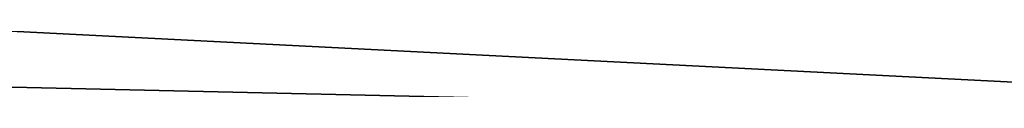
# Model space of a CAD drawing. Extents: x -950 to 950, y -950 to 950.
# Tile 139 of 256: x -0.028809 to -0.014404, y -920.995681 to -920.994931. Entities that reach past the tile are written whole.
import ezdxf

# ---------------------------------------------------------------- set-up
doc = ezdxf.new("R2010")
doc.units = 0
doc.layers.get('0').update_dxf_attribs({"color": 13, "linetype": 'CONTINUOUS'})

# ---------------------------------------------------------------- blocks, each defined once
blk = doc.blocks.new('OBJ_000001')
for p, q in [((0, -920.996303, 6.999972), (-42.192913, -920.036671, 6.999972)), ((-42.192913, -920.036671, 30.162724), (0, -920.996303, 30.162724))]:
    blk.add_line(p, q)
blk = doc.blocks.new('OBJ_000002')
for p, q in [((-94.0504, -916.19146, 38.999842), (0, -920.996303, 38.999842)), ((0, -920.996303, 2.999988), (-94.0504, -916.19146, 2.999988)), ((-94.0504, -916.19146), (0, -920.996303))]:
    blk.add_line(p, q)
blk = doc.blocks.new('SKPC51C')
for name in ['OBJ_000001', 'OBJ_000002']:
    blk.add_blockref(name, (0, 0))

msp = doc.modelspace()

# ---------------------------------------------------------------- block references
msp.add_blockref('SKPC51C', (0, 0))

doc.saveas('drawing.dxf')
